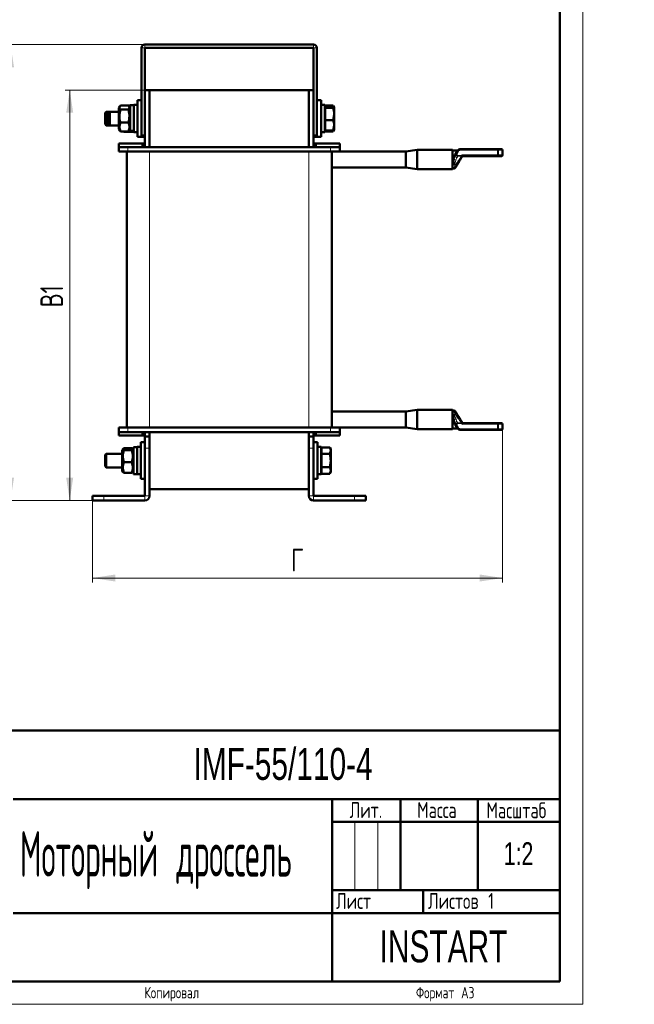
# Model space of a CAD drawing. Header units: millimetres. Extents: x 0 to 308, y 0 to 420.
# Tile 4 of 5: x 173 to 308, y 0 to 216. Entities that reach past the tile are written whole.
import ezdxf

# ---------------------------------------------------------------- set-up
doc = ezdxf.new("R2010")
doc.units = ezdxf.units.MM
doc.layers.add('ОСЕВЫЕ', color=7, linetype='Continuous')
doc.styles.add('SLDTEXTSTYLE0', font='TXT', dxfattribs={"width": 0.7})
doc.styles.add('SLDTEXTSTYLE1', font='TXT', dxfattribs={"width": 0.7, "bigfont": 'bigfont'})
doc.styles.add('SLDTEXTSTYLE2', font='TXT', dxfattribs={"width": 0.705079, "bigfont": 'bigfont'})
doc.styles.add('SLDTEXTSTYLE6', font='TXT', dxfattribs={"width": 0.463612, "bigfont": 'bigfont'})
doc.styles.add('SLDTEXTSTYLE7', font='TXT', dxfattribs={"width": 0.300199})
doc.dimstyles.new('SLDDIMSTYLE0', dxfattribs={"dimtxt": 5, "dimasz": 5, "dimexe": 0, "dimexo": 0.0625, "dimgap": 1.25, "dimtad": 2, "dimdec": 1, "dimlfac": 2, "dimrnd": 1e-09, "dimzin": 12, "dimdsep": 46, "dimtxsty": 'SLDTEXTSTYLE0', "dimsah": 1, "dimcen": 0.09, "dimadec": 0, "dimazin": 3, "dimtfac": 1, "dimtdec": 3, "dimtofl": 0, "dimtmove": 0, "dimatfit": 3, "dimfxl": 1, "dimfrac": 2, "dimtolj": 1, "dimtzin": 12, "dimarcsym": 0})

# ---------------------------------------------------------------- blocks, each defined once
blk = doc.blocks.new('_D_1')
at = {"color": 7, "linetype": 'Continuous', "lineweight": 0}
for p, q in [((200.9, 210.47), (170.41, 210.47)), ((171.41, 110.47), (171.41, 210.47)), ((189.4, 110.47), (170.41, 110.47))]:
    blk.add_line(p, q, dxfattribs=at)
at = {"color": 7, "linetype": 'Continuous', "lineweight": 18}
for points in [[(171.41, 210.47), (170.64, 205.47), (172.18, 205.47)], [(171.41, 110.47), (172.18, 115.47), (170.64, 115.47)]]:
    blk.add_solid(points, dxfattribs=at)
at = {"color": 7, "linetype": 'Continuous', "lineweight": 18, "insert": (164.97, 158.87), "char_height": 5, "attachment_point": 1, "rotation": 90, "style": 'SLDTEXTSTYLE1'}
blk.add_mtext('В', dxfattribs=at)
blk = doc.blocks.new('_D_2')
at = {"color": 7, "linetype": 'Continuous', "lineweight": 0}
for p, q in [((201.9, 200.47), (183.41, 200.47)), ((184.41, 110.47), (184.41, 200.47)), ((189.4, 110.47), (183.41, 110.47))]:
    blk.add_line(p, q, dxfattribs=at)
at = {"color": 7, "linetype": 'Continuous', "lineweight": 18}
for points in [[(184.41, 200.47), (183.64, 195.47), (185.18, 195.47)], [(184.41, 110.47), (185.18, 115.47), (183.64, 115.47)]]:
    blk.add_solid(points, dxfattribs=at)
at = {"color": 7, "linetype": 'Continuous', "lineweight": 18, "insert": (177.97, 152.81), "char_height": 5, "attachment_point": 1, "rotation": 90, "style": 'SLDTEXTSTYLE1'}
blk.add_mtext('В1', dxfattribs=at)
blk = doc.blocks.new('_D_3')
at = {"color": 7, "linetype": 'Continuous', "lineweight": 0}
for p, q in [((279.41, 126.18), (279.41, 92.47)), ((189.41, 110.46), (189.41, 92.47)), ((189.41, 93.47), (279.41, 93.47))]:
    blk.add_line(p, q, dxfattribs=at)
at = {"color": 7, "linetype": 'Continuous', "lineweight": 18}
for points in [[(189.41, 93.47), (194.41, 92.7), (194.41, 94.24)], [(279.41, 93.47), (274.41, 94.24), (274.41, 92.7)]]:
    blk.add_solid(points, dxfattribs=at)
at = {"color": 7, "linetype": 'Continuous', "lineweight": 18, "insert": (232.99, 99.92), "char_height": 5, "attachment_point": 1, "style": 'SLDTEXTSTYLE1'}
blk.add_mtext('Г', dxfattribs=at)

msp = doc.modelspace()

# ---------------------------------------------------------------- linework, layer by layer
at = {"color": 7, "linetype": 'Continuous', "lineweight": 50}
for p, q in [((292, 5), (292, 415)), ((200.161, 190.472), (200.161, 209.722)), ((200.911, 210.472), (237.911, 210.472)), ((200.911, 200.472), (200.911, 209.722)), ((200.911, 209.722), (237.911, 209.722)), ((237.911, 209.722), (237.911, 200.472)), ((238.661, 209.722), (238.661, 190.472)), ((200.911, 200.472), (201.911, 200.472)), ((200.911, 200.472), (200.911, 188.722)), ((201.911, 200.472), (236.911, 200.472)), ((201.911, 200.472), (201.911, 187.972)), ((236.911, 200.472), (236.911, 187.972)), ((236.911, 200.472), (237.911, 200.472)), ((237.911, 200.472), (237.911, 188.722)), ((195.386, 196.863), (195.161, 196.472)), ((195.161, 191.972), (195.161, 196.472)), ((197.293, 197.04), (195.528, 197.04)), ((196.257, 197.071), (196.239, 197.04)), ((197.661, 197.108), (196.278, 197.108)), ((197.661, 196.472), (197.431, 196.869)), ((198.461, 197.172), (197.661, 197.172)), ((197.661, 191.47), (197.661, 197.172)), ((199.261, 197.222), (198.461, 197.222)), ((198.461, 191.402), (198.461, 197.222)), ((200.161, 198.222), (199.261, 198.222)), ((199.261, 190.462), (199.261, 198.222)), ((239.561, 198.222), (238.661, 198.222)), ((239.561, 190.222), (239.561, 198.222)), ((240.361, 197.222), (239.561, 197.222)), ((240.361, 191.222), (240.361, 197.222)), ((241.462, 197.07), (240.361, 197.07)), ((242.212, 197.103), (240.436, 197.103)), ((240.436, 197.103), (240.436, 197.07)), ((242.212, 196.876), (240.436, 196.876)), ((240.436, 196.876), (240.436, 196.531)), ((240.436, 196.531), (240.436, 193.876)), ((242.212, 196.531), (240.436, 196.531)), ((241.545, 196.895), (241.462, 197.07)), ((241.596, 196.876), (241.576, 196.912)), ((242.299, 196.814), (242.212, 197.103)), ((242.212, 197.103), (242.247, 197.002)), ((242.212, 196.531), (242.436, 196.704)), ((242.436, 196.722), (242.269, 197.011)), ((242.436, 195.204), (242.436, 196.704)), ((192.436, 195.722), (192.186, 195.472)), ((192.186, 192.972), (192.186, 195.472)), ((193.186, 195.722), (192.436, 195.722)), ((192.436, 195.722), (192.436, 192.722)), ((193.186, 195.722), (192.936, 195.472)), ((192.936, 192.972), (192.936, 195.472)), ((195.161, 195.722), (193.186, 195.722)), ((193.186, 195.722), (193.186, 192.722)), ((197.293, 196.172), (195.528, 196.172)), ((240.436, 196.409), (240.361, 196.334)), ((242.212, 193.876), (242.436, 195.204)), ((242.436, 192.722), (242.436, 195.204)), ((192.186, 192.972), (192.436, 192.722)), ((192.436, 192.722), (193.186, 192.722)), ((192.936, 192.972), (193.186, 192.722)), ((193.186, 192.722), (195.161, 192.722)), ((197.293, 193.353), (195.528, 193.353)), ((242.212, 193.876), (240.436, 193.876)), ((240.436, 193.876), (240.436, 191.567)), ((242.212, 191.567), (242.436, 192.722)), ((242.436, 192.722), (242.436, 191.722)), ((195.161, 191.972), (195.386, 191.581)), ((195.42, 191.6), (195.528, 191.403)), ((197.293, 191.403), (195.528, 191.403)), ((196.239, 191.403), (196.257, 191.372)), ((197.661, 191.336), (196.278, 191.336)), ((197.293, 191.403), (197.387, 191.6)), ((197.431, 191.574), (197.661, 191.972)), ((197.661, 191.296), (197.661, 191.47)), ((197.661, 191.272), (197.661, 191.296)), ((197.661, 191.272), (198.461, 191.272)), ((198.461, 191.222), (198.461, 191.402)), ((198.461, 191.222), (199.261, 191.222)), ((199.261, 190.222), (199.261, 190.462)), ((199.261, 190.222), (200.161, 190.222)), ((200.161, 190.472), (200.911, 190.472)), ((200.161, 190.222), (200.161, 190.462)), ((200.161, 190.222), (200.911, 190.222)), ((238.661, 190.472), (237.911, 190.472)), ((237.911, 190.222), (238.661, 190.222)), ((238.661, 190.222), (238.661, 190.472)), ((238.661, 190.222), (239.561, 190.222)), ((239.561, 191.222), (240.361, 191.222)), ((240.361, 192.109), (240.436, 192.034)), ((241.462, 191.373), (240.361, 191.373)), ((242.212, 191.567), (240.436, 191.567)), ((240.436, 191.373), (240.436, 191.341)), ((242.212, 191.341), (240.436, 191.341)), ((241.462, 191.373), (241.51, 191.567)), ((241.545, 191.549), (241.462, 191.373)), ((241.576, 191.531), (241.596, 191.567)), ((242.212, 191.341), (242.318, 191.643)), ((242.269, 191.432), (242.436, 191.722)), ((195.161, 188.722), (195.161, 187.972)), ((195.161, 188.722), (200.411, 188.722)), ((195.161, 186.972), (195.161, 187.972)), ((195.161, 187.972), (197.161, 187.972)), ((197.161, 187.972), (200.411, 187.972)), ((200.411, 188.722), (200.911, 188.722)), ((200.411, 187.972), (200.411, 188.722)), ((200.911, 187.972), (200.411, 187.972)), ((200.911, 188.722), (200.911, 187.972)), ((200.911, 187.972), (237.911, 187.972)), ((237.911, 188.722), (238.411, 188.722)), ((237.911, 187.972), (237.911, 188.722)), ((238.411, 187.972), (237.911, 187.972)), ((238.411, 188.722), (238.411, 187.972)), ((238.411, 188.722), (243.661, 188.722)), ((238.411, 187.972), (241.661, 187.972)), ((241.661, 187.972), (243.661, 187.972)), ((243.661, 188.722), (243.661, 187.972)), ((243.661, 187.972), (243.661, 186.972)), ((197.161, 186.972), (195.161, 186.972)), ((196.911, 126.472), (196.911, 186.972)), ((197.161, 186.972), (241.661, 186.972)), ((243.661, 186.972), (241.661, 186.972)), ((241.911, 186.972), (241.911, 126.472)), ((258.161, 186.972), (243.661, 186.972)), ((260.661, 187.347), (258.161, 186.972)), ((258.161, 184.265), (258.161, 186.972)), ((268.411, 187.347), (260.661, 187.347)), ((260.661, 187.347), (260.661, 184.06)), ((268.411, 187.347), (268.411, 184.06)), ((269.577, 187.197), (268.411, 187.197)), ((268.959, 186.173), (269.318, 186.768)), ((269.318, 186.768), (269.615, 187.26)), ((270.043, 187.502), (278.284, 187.502)), ((270.608, 186.002), (270.466, 186.252)), ((270.608, 186.002), (270.58, 185.957)), ((278.284, 186.002), (270.608, 186.002)), ((278.284, 187.502), (279.161, 187.502)), ((279.161, 186.002), (278.284, 186.002)), ((279.411, 186.252), (279.411, 187.252)), ((258.161, 183.472), (258.161, 184.265)), ((260.661, 184.06), (260.661, 183.097)), ((268.411, 184.06), (268.411, 183.097)), ((268.729, 184.065), (268.683, 184.243)), ((241.911, 183.472), (258.161, 183.472)), ((258.161, 183.472), (260.661, 183.097)), ((260.661, 183.097), (268.411, 183.097)), ((268.411, 183.247), (268.663, 183.247)), ((258.161, 129.972), (241.911, 129.972)), ((260.661, 130.347), (258.161, 129.972)), ((258.161, 126.472), (258.161, 129.972)), ((268.411, 130.347), (260.661, 130.347)), ((260.661, 130.347), (260.661, 126.097)), ((268.411, 130.347), (268.411, 126.097)), ((268.663, 130.197), (268.411, 130.197)), ((268.683, 129.201), (268.729, 129.378)), ((270.466, 127.192), (270.608, 127.442)), ((270.58, 127.487), (270.608, 127.442)), ((270.608, 127.442), (278.284, 127.442)), ((278.284, 127.442), (279.161, 127.442)), ((195.161, 125.472), (195.161, 126.472)), ((195.161, 126.472), (197.161, 126.472)), ((197.161, 125.472), (195.161, 125.472)), ((195.161, 124.722), (195.161, 125.472)), ((241.661, 126.472), (197.161, 126.472)), ((200.411, 125.472), (197.161, 125.472)), ((200.411, 125.472), (200.911, 125.472)), ((200.411, 124.722), (200.411, 125.472)), ((237.911, 125.472), (200.911, 125.472)), ((200.911, 125.472), (200.911, 124.722)), ((201.911, 125.472), (201.911, 124.137)), ((236.911, 125.472), (236.911, 124.137)), ((237.911, 125.472), (238.411, 125.472)), ((237.911, 124.722), (237.911, 125.472)), ((241.661, 125.472), (238.411, 125.472)), ((238.411, 125.472), (238.411, 124.722)), ((241.661, 126.472), (243.661, 126.472)), ((243.661, 125.472), (241.661, 125.472)), ((243.661, 126.472), (258.161, 126.472)), ((243.661, 126.472), (243.661, 125.472)), ((243.661, 124.722), (243.661, 125.472)), ((258.161, 126.472), (260.661, 126.097)), ((260.661, 126.097), (268.411, 126.097)), ((268.411, 126.247), (269.577, 126.247)), ((269.318, 126.676), (268.959, 127.271)), ((269.615, 126.183), (269.318, 126.676)), ((278.284, 125.942), (270.043, 125.942)), ((279.161, 125.942), (278.284, 125.942)), ((279.411, 126.192), (279.411, 127.192)), ((200.411, 124.722), (195.161, 124.722)), ((200.911, 123.222), (200.011, 123.222)), ((200.011, 115.222), (200.011, 123.222)), ((200.911, 124.722), (200.411, 124.722)), ((200.911, 121.972), (200.911, 124.472)), ((200.911, 124.472), (201.911, 124.472)), ((201.911, 124.137), (201.911, 121.972)), ((236.911, 124.472), (237.911, 124.472)), ((236.911, 121.972), (236.911, 124.137)), ((238.411, 124.722), (237.911, 124.722)), ((237.911, 124.472), (237.911, 121.972)), ((238.811, 123.222), (237.911, 123.222)), ((243.661, 124.722), (238.411, 124.722)), ((238.811, 115.222), (238.811, 123.222)), ((196.074, 121.754), (195.911, 121.472)), ((195.911, 116.972), (195.911, 121.472)), ((198.043, 121.908), (196.278, 121.908)), ((198.043, 121.888), (196.278, 121.888)), ((198.043, 121.513), (196.278, 121.513)), ((198.411, 121.472), (198.242, 121.765)), ((199.211, 122.172), (198.411, 122.172)), ((198.411, 116.272), (198.411, 122.172)), ((200.011, 122.222), (199.211, 122.222)), ((199.211, 116.222), (199.211, 122.222)), ((200.911, 121.972), (200.911, 111.472)), ((201.911, 121.972), (201.911, 111.472)), ((236.911, 111.472), (236.911, 121.972)), ((237.911, 111.472), (237.911, 121.972)), ((239.611, 122.222), (238.811, 122.222)), ((239.611, 116.222), (239.611, 122.222)), ((239.686, 121.409), (239.611, 121.334)), ((241.462, 122.109), (239.686, 122.109)), ((239.686, 122.109), (239.686, 120.665)), ((241.686, 121.722), (241.462, 122.109)), ((241.462, 120.665), (241.686, 121.387)), ((241.686, 121.387), (241.686, 121.722)), ((241.686, 119.222), (241.686, 121.387)), ((192.436, 120.722), (192.186, 120.472)), ((192.186, 117.972), (192.186, 120.472)), ((195.911, 120.722), (192.436, 120.722)), ((192.436, 120.722), (192.436, 117.722)), ((198.043, 118.846), (196.278, 118.846)), ((239.686, 120.665), (239.686, 117.778)), ((241.462, 120.665), (239.686, 120.665)), ((241.462, 117.778), (241.686, 119.222)), ((241.686, 117.057), (241.686, 119.222)), ((192.186, 117.972), (192.436, 117.722)), ((192.436, 117.722), (195.911, 117.722)), ((195.911, 116.972), (196.074, 116.689)), ((196.074, 116.689), (196.084, 116.671)), ((196.093, 116.701), (196.278, 116.555)), ((198.043, 116.555), (198.204, 116.701)), ((198.242, 116.679), (198.411, 116.972)), ((239.611, 117.109), (239.686, 117.034)), ((241.462, 117.778), (239.686, 117.778)), ((239.686, 117.778), (239.686, 116.335)), ((241.462, 116.335), (241.686, 117.057)), ((241.462, 116.335), (241.686, 116.722)), ((241.686, 116.722), (241.686, 117.057)), ((198.043, 116.555), (196.278, 116.555)), ((198.043, 116.536), (196.278, 116.536)), ((198.411, 116.272), (199.211, 116.272)), ((199.211, 116.222), (200.011, 116.222)), ((200.011, 115.222), (200.911, 115.222)), ((237.911, 115.222), (238.811, 115.222)), ((238.811, 116.222), (239.611, 116.222)), ((241.462, 116.335), (239.686, 116.335)), ((201.911, 112.972), (236.911, 112.972)), ((189.411, 110.472), (189.411, 111.472)), ((189.411, 111.472), (191.911, 111.472)), ((191.911, 110.472), (189.411, 110.472)), ((200.911, 111.472), (191.911, 111.472)), ((200.911, 110.472), (191.911, 110.472)), ((246.911, 111.472), (237.911, 111.472)), ((246.911, 110.472), (237.911, 110.472)), ((246.911, 111.472), (249.411, 111.472)), ((249.411, 110.472), (246.911, 110.472)), ((249.411, 111.472), (249.411, 110.472)), ((107, 60), (292, 60)), ((172, 45), (292, 45)), ((242, 45), (242, 5)), ((257, 45), (257, 25)), ((274, 45), (274, 25)), ((242, 40), (292, 40)), ((242, 25), (292, 25)), ((262, 25), (262, 20)), ((172, 20), (292, 20)), ((20, 5), (292, 5))]:
    msp.add_line(p, q, dxfattribs=at)
at = {"color": 8, "linetype": 'Continuous', "lineweight": 18}
for p, q in [((200.161, 209.722), (200.911, 209.722)), ((200.911, 210.472), (200.911, 209.722)), ((237.911, 210.472), (237.911, 209.722)), ((238.661, 209.722), (237.911, 209.722)), ((197.161, 187.972), (197.161, 186.972)), ((241.661, 186.972), (241.661, 187.972)), ((201.911, 186.972), (201.911, 126.472)), ((236.911, 126.472), (236.911, 186.972)), ((269.318, 186.768), (269.532, 186.639)), ((269.577, 185.936), (269.387, 185.622)), ((269.829, 187.131), (269.532, 186.639)), ((269.577, 186.083), (270.364, 186.083)), ((269.577, 185.936), (269.577, 186.083)), ((270.362, 185.936), (269.577, 185.936)), ((269.615, 187.26), (269.829, 187.131)), ((270.043, 187.502), (270.043, 187.252)), ((278.284, 187.252), (270.043, 187.252)), ((270.364, 186.083), (270.466, 186.252)), ((270.466, 186.252), (278.284, 186.252)), ((278.284, 187.252), (278.284, 187.502)), ((278.284, 186.252), (278.284, 187.252)), ((278.284, 187.252), (278.488, 187.252)), ((278.284, 186.002), (278.284, 186.252)), ((278.284, 186.252), (278.488, 186.252)), ((278.488, 187.252), (278.488, 186.252)), ((279.411, 187.252), (278.488, 187.252)), ((278.488, 186.252), (279.411, 186.252)), ((269.032, 184.065), (268.729, 184.065)), ((269.032, 129.378), (268.729, 129.378)), ((269.387, 127.822), (269.577, 127.507)), ((269.577, 127.361), (269.577, 127.507)), ((269.577, 127.507), (270.362, 127.507)), ((278.284, 127.192), (278.284, 127.442)), ((197.161, 126.472), (197.161, 125.472)), ((241.661, 125.472), (241.661, 126.472)), ((269.532, 126.805), (269.318, 126.676)), ((269.532, 126.805), (269.829, 126.313)), ((270.364, 127.361), (269.577, 127.361)), ((269.829, 126.313), (269.615, 126.183)), ((270.043, 126.192), (278.284, 126.192)), ((270.043, 126.192), (270.043, 125.942)), ((270.466, 127.192), (270.364, 127.361)), ((278.284, 127.192), (270.466, 127.192)), ((278.284, 126.192), (278.284, 127.192)), ((278.488, 127.192), (278.284, 127.192)), ((278.284, 125.942), (278.284, 126.192)), ((278.488, 126.192), (278.284, 126.192)), ((278.488, 127.192), (278.488, 126.192)), ((279.411, 127.192), (278.488, 127.192)), ((278.488, 126.192), (279.411, 126.192)), ((201.911, 121.972), (200.911, 121.972)), ((237.911, 121.972), (236.911, 121.972)), ((191.911, 111.472), (191.911, 110.472)), ((200.911, 110.472), (200.911, 111.472)), ((201.911, 111.472), (200.911, 111.472)), ((236.911, 111.472), (237.911, 111.472)), ((237.911, 110.472), (237.911, 111.472)), ((246.911, 110.472), (246.911, 111.472))]:
    msp.add_line(p, q, dxfattribs=at)
at = {"color": 7, "linetype": 'Continuous', "lineweight": 18}
for p, q in [((247, 40), (247, 25)), ((252, 40), (252, 25))]:
    msp.add_line(p, q, dxfattribs=at)
at = {"color": 8, "linetype": 'Continuous', "lineweight": 18, "flags": 128}
for points in [[(269.387, 185.622), (269.283, 185.671), (269.184, 185.734), (269.096, 185.807), (269.025, 185.885), (268.973, 185.965), (268.944, 186.043), (268.939, 186.113), (268.959, 186.173)], [(269.169, 185.11), (269.064, 185.135), (268.965, 185.173), (268.874, 185.221), (268.798, 185.278), (268.739, 185.34), (268.699, 185.406), (268.681, 185.471), (268.686, 185.533)], [(268.686, 127.911), (268.681, 127.973), (268.699, 128.038), (268.739, 128.103), (268.798, 128.166), (268.874, 128.222), (268.965, 128.271), (269.064, 128.308), (269.169, 128.334)], [(268.959, 127.271), (268.939, 127.33), (268.944, 127.401), (268.973, 127.478), (269.025, 127.558), (269.096, 127.637), (269.184, 127.71), (269.283, 127.772), (269.387, 127.822)]]:
    msp.add_lwpolyline(points, dxfattribs=at)
at = {"color": 7, "linetype": 'Continuous', "lineweight": 50}
for centre, radius, start, end in [((200.911, 209.722), 0.75, 90, 180), ((237.911, 209.722), 0.75, 0, 90), ((271.1, 184.881), 2.5, 148.9, 164.89195), ((270.043, 187.002), 0.5, 90, 148.9), ((279.161, 187.252), 0.25, 0, 90), ((279.161, 186.252), 0.25, 270, 360), ((271.1, 128.562), 2.5, 195.10805, 211.1), ((279.161, 127.192), 0.25, 0, 90), ((270.043, 126.442), 0.5, 211.1, 270), ((279.161, 126.192), 0.25, 270, 0), ((200.911, 111.472), 1, 270, 0), ((237.911, 111.472), 1, 180, 270)]:
    msp.add_arc(centre, radius, start, end, dxfattribs=at)
at = {"color": 8, "linetype": 'Continuous', "lineweight": 18}
for centre, radius, start, end in [((270.043, 187.002), 0.25, 90, 148.9), ((278.258, 187.273), 0.23, 354.78526, 83.59993), ((278.258, 186.231), 0.23, 276.40007, 5.21474), ((268.983, 185.069), 0.879, 250.01309, 256.92684), ((271.1, 184.589), 2, 148.9, 164.89195), ((268.983, 128.375), 0.879, 103.07316, 109.98691), ((271.1, 128.855), 2, 195.10805, 211.1), ((278.258, 127.213), 0.23, 354.78526, 83.59993), ((270.043, 126.442), 0.25, 211.1, 270), ((278.258, 126.171), 0.23, 276.40007, 5.21474)]:
    msp.add_arc(centre, radius, start, end, dxfattribs=at)
at = {"color": 7, "linetype": 'Continuous', "lineweight": 50}
for centre, start_param, end_param in [((197.499, 194.222), 4.6851361, 4.7841187), ((199.422, 194.222), 4.4460979, 4.5462703)]:
    msp.add_ellipse(centre, major_axis=(8.096, 1.137), ratio=0.3362083, start_param=start_param, end_param=end_param, dxfattribs=at)
at = {"color": 8, "linetype": 'Continuous', "lineweight": 18}
for centre, major_axis, ratio, start_param, end_param in [((269.746, 186.51), (0.313, 0.52), 0.8240901, 1.5707963, 3.4488941), ((269.746, 186.51), (0.245, 0.407), 0.5260848, 1.5707963, 3.4488941), ((269.746, 126.934), (-0.313, 0.52), 0.8240901, 5.9758838, 7.8539816), ((269.746, 126.934), (-0.245, 0.407), 0.5260848, 5.9758838, 7.8539816)]:
    msp.add_ellipse(centre, major_axis=major_axis, ratio=ratio, start_param=start_param, end_param=end_param, dxfattribs=at)
at = {"color": 7, "linetype": 'Continuous', "lineweight": 50}
for points, knots in [([(195.528, 196.172), (195.412, 196.327), (195.194, 196.617), (195.422, 196.906), (195.528, 197.04)], [0, 0, 0, 0, 0.5347163, 1, 1, 1, 1]), ([(197.293, 197.04), (197.41, 196.885), (197.628, 196.595), (197.399, 196.306), (197.293, 196.172)], [0, 0, 0, 0, 0.5347163, 1, 1, 1, 1]), ([(242.436, 196.704), (242.435, 196.708), (242.432, 196.766), (242.318, 196.823), (242.212, 196.876)], [0, 0, 0, 0, 0.0702006, 1, 1, 1, 1]), ([(242.436, 195.204), (242.435, 195.235), (242.432, 195.684), (242.318, 196.123), (242.212, 196.531)], [0, 0, 0, 0, 0.0702006, 1, 1, 1, 1]), ([(195.528, 193.353), (195.412, 193.857), (195.194, 194.799), (195.422, 195.736), (195.528, 196.172)], [0, 0, 0, 0, 0.5347163, 1, 1, 1, 1]), ([(197.293, 196.172), (197.41, 195.668), (197.628, 194.727), (197.399, 193.789), (197.293, 193.353)], [0, 0, 0, 0, 0.5347163, 1, 1, 1, 1]), ([(195.528, 191.403), (195.416, 191.733), (195.193, 192.383), (195.418, 193.033), (195.528, 193.353)], [0, 0, 0, 0, 0.5063329, 1, 1, 1, 1]), ([(197.293, 193.353), (197.406, 193.024), (197.628, 192.374), (197.404, 191.724), (197.293, 191.403)], [0, 0, 0, 0, 0.5063329, 1, 1, 1, 1]), ([(242.436, 192.722), (242.436, 192.728), (242.435, 193.118), (242.323, 193.501), (242.212, 193.876)], [0, 0, 0, 0, 0.0172028, 1, 1, 1, 1]), ([(242.436, 191.74), (242.435, 191.736), (242.432, 191.677), (242.318, 191.62), (242.212, 191.567)], [0, 0, 0, 0, 0.0702006, 1, 1, 1, 1]), ([(270.58, 185.957), (270.373, 185.613), (270.003, 185), (269.626, 184.375), (269.46, 184.1)], [0, 0, 0, 0, 0.5602963, 1, 1, 1, 1]), ([(268.683, 184.243), (268.649, 184.407), (268.581, 184.736), (268.606, 185.198), (268.667, 185.454), (268.686, 185.533)], [0, 0, 0, 0, 0.4087757, 0.8188515, 1, 1, 1, 1]), ([(269.46, 184.1), (269.407, 184.011), (269.301, 183.836), (269.184, 183.642), (269.106, 183.513), (269.096, 183.497), (269.092, 183.488)], [0, 0, 0, 0, 0.2620228, 0.5147637, 0.7596396, 1, 1, 1, 1]), ([(268.663, 183.247), (268.706, 183.25), (268.791, 183.256), (268.912, 183.307), (269.017, 183.384), (269.067, 183.454), (269.092, 183.488)], [0, 0, 0, 0, 0.2458261, 0.5, 0.7541739, 1, 1, 1, 1]), ([(269.092, 129.955), (269.067, 129.99), (269.017, 130.06), (268.912, 130.137), (268.791, 130.187), (268.706, 130.194), (268.663, 130.197)], [0, 0, 0, 0, 0.2458261, 0.5, 0.7541739, 1, 1, 1, 1]), ([(269.092, 129.955), (269.096, 129.947), (269.106, 129.931), (269.184, 129.802), (269.301, 129.608), (269.407, 129.433), (269.46, 129.344)], [0, 0, 0, 0, 0.2403604, 0.4852363, 0.7379772, 1, 1, 1, 1]), ([(268.686, 127.911), (268.653, 128.067), (268.583, 128.4), (268.603, 128.853), (268.661, 129.106), (268.683, 129.201)], [0, 0, 0, 0, 0.3548183, 0.7574119, 1, 1, 1, 1]), ([(269.46, 129.344), (269.67, 128.996), (270.044, 128.376), (270.417, 127.758), (270.58, 127.487)], [0, 0, 0, 0, 0.5599255, 1, 1, 1, 1]), ([(196.278, 121.513), (196.162, 121.58), (195.944, 121.705), (196.172, 121.83), (196.278, 121.888)], [0, 0, 0, 0, 0.5347163, 1, 1, 1, 1]), ([(196.278, 118.846), (196.166, 119.296), (195.943, 120.186), (196.168, 121.074), (196.278, 121.513)], [0, 0, 0, 0, 0.5063329, 1, 1, 1, 1]), ([(198.043, 121.888), (198.16, 121.821), (198.378, 121.696), (198.149, 121.571), (198.043, 121.513)], [0, 0, 0, 0, 0.5347163, 1, 1, 1, 1]), ([(198.043, 121.513), (198.156, 121.062), (198.378, 120.173), (198.154, 119.285), (198.043, 118.846)], [0, 0, 0, 0, 0.5063329, 1, 1, 1, 1]), ([(241.686, 121.387), (241.685, 121.404), (241.682, 121.648), (241.568, 121.886), (241.462, 122.109)], [0, 0, 0, 0, 0.0702006, 1, 1, 1, 1]), ([(196.278, 116.555), (196.162, 116.965), (195.944, 117.73), (196.172, 118.492), (196.278, 118.846)], [0, 0, 0, 0, 0.5347163, 1, 1, 1, 1]), ([(198.043, 118.846), (198.16, 118.437), (198.378, 117.671), (198.149, 116.91), (198.043, 116.555)], [0, 0, 0, 0, 0.5347163, 1, 1, 1, 1]), ([(241.686, 119.222), (241.686, 119.23), (241.685, 119.717), (241.573, 120.195), (241.462, 120.665)], [0, 0, 0, 0, 0.01720285, 1, 1, 1, 1]), ([(241.686, 117.057), (241.685, 117.074), (241.682, 117.318), (241.568, 117.556), (241.462, 117.778)], [0, 0, 0, 0, 0.07020058, 1, 1, 1, 1])]:
    msp.add_open_spline(points, degree=3, knots=knots, dxfattribs=at)
at = {"color": 8, "linetype": 'Continuous', "lineweight": 18}
for points, knots in [([(269.032, 184.065), (269.279, 184.415), (269.72, 185.04), (270.166, 185.662), (270.362, 185.936)], [0, 0, 0, 0, 0.5599207, 1, 1, 1, 1]), ([(270.58, 185.957), (270.571, 185.945), (270.551, 185.923), (270.498, 185.909), (270.434, 185.912), (270.386, 185.928), (270.362, 185.936)], [0, 0, 0, 0, 0.2494858, 0.4999879, 0.7505032, 1, 1, 1, 1]), ([(270.58, 185.957), (270.578, 185.958), (270.574, 185.961), (270.542, 185.979), (270.502, 186.002), (270.463, 186.025), (270.416, 186.053), (270.382, 186.072), (270.364, 186.083)], [0, 0, 0, 0, 0.1986059, 0.430992, 0.5604664, 0.6984632, 0.8449765, 1, 1, 1, 1]), ([(268.663, 183.247), (268.668, 183.257), (268.678, 183.279), (268.754, 183.448), (268.87, 183.706), (268.977, 183.942), (269.032, 184.065)], [0, 0, 0, 0, 0.2421321, 0.4915358, 0.7344753, 1, 1, 1, 1]), ([(268.784, 184.213), (268.772, 184.179), (268.755, 184.131), (268.736, 184.082), (268.73, 184.067), (268.729, 184.065)], [0, 0, 0, 0, 0.67629369, 0.97053341, 1, 1, 1, 1]), ([(269.169, 185.11), (269.156, 185.071), (269.058, 184.765), (268.912, 184.47), (268.784, 184.213)], [0, 0, 0, 0, 0.1257382, 1, 1, 1, 1]), ([(269.46, 184.1), (269.442, 184.079), (269.406, 184.036), (269.302, 184.011), (269.173, 184.018), (269.078, 184.05), (269.032, 184.065)], [0, 0, 0, 0, 0.2436588, 0.5, 0.7563412, 1, 1, 1, 1]), ([(269.032, 129.378), (268.977, 129.502), (268.87, 129.738), (268.754, 129.995), (268.678, 130.165), (268.668, 130.186), (268.663, 130.197)], [0, 0, 0, 0, 0.26551753, 0.50846415, 0.75785579, 1, 1, 1, 1]), ([(268.729, 129.378), (268.73, 129.377), (268.736, 129.361), (268.755, 129.312), (268.772, 129.264), (268.784, 129.231)], [0, 0, 0, 0, 0.0294666, 0.3237063, 1, 1, 1, 1]), ([(268.784, 129.231), (268.877, 129.022), (269.004, 128.736), (269.139, 128.438), (269.165, 128.346), (269.169, 128.334)], [0, 0, 0, 0, 0.7021517, 0.9587865, 1, 1, 1, 1]), ([(269.46, 129.344), (269.442, 129.365), (269.406, 129.407), (269.302, 129.432), (269.173, 129.426), (269.078, 129.394), (269.032, 129.378)], [0, 0, 0, 0, 0.2436588, 0.5, 0.7563412, 1, 1, 1, 1]), ([(270.362, 127.507), (270.108, 127.854), (269.655, 128.473), (269.222, 129.102), (269.032, 129.378)], [0, 0, 0, 0, 0.5603004, 1, 1, 1, 1]), ([(270.362, 127.507), (270.386, 127.515), (270.434, 127.532), (270.498, 127.534), (270.551, 127.521), (270.571, 127.498), (270.58, 127.487)], [0, 0, 0, 0, 0.2494968, 0.5000121, 0.7505142, 1, 1, 1, 1]), ([(270.364, 127.361), (270.382, 127.371), (270.416, 127.391), (270.463, 127.418), (270.502, 127.441), (270.542, 127.464), (270.574, 127.483), (270.578, 127.486), (270.58, 127.487)], [0, 0, 0, 0, 0.1550235, 0.3015368, 0.4395336, 0.569008, 0.8013941, 1, 1, 1, 1])]:
    msp.add_open_spline(points, degree=3, knots=knots, dxfattribs=at)
for points in [[(270.362, 185.936), (270.362, 185.959), (270.363, 186.004), (270.364, 186.056), (270.364, 186.083)], [(270.364, 127.361), (270.364, 127.387), (270.363, 127.44), (270.362, 127.485), (270.362, 127.507)]]:
    msp.add_open_spline(points, degree=3, dxfattribs=at)
at = {"layer": 'ОСЕВЫЕ', "lineweight": 18}
for p in [(297, 420), (0, 0)]:
    msp.add_line(p, (297, 0), dxfattribs=at)

# ---------------------------------------------------------------- texts
at = {"color": 7, "linetype": 'Continuous', "lineweight": 0}
for s, insert, char_height, attachment_point, style in [('IMF-55/110-4', (231.231, 56.214), 7, 2, 'SLDTEXTSTYLE0'), ('Лит.', (249.409, 44.349), 3.5, 2, 'SLDTEXTSTYLE1'), ('Масса', (264.993, 44.349), 3.5, 2, 'SLDTEXTSTYLE1'), ('Масштаб', (282.429, 44.293), 3.5, 2, 'SLDTEXTSTYLE2'), ('Моторный дроссель', (173.474, 37.984), 10, 1, 'SLDTEXTSTYLE6'), ('1:2', (282.904, 35.542), 5, 2, 'SLDTEXTSTYLE0'), ('14.07.2025', (162.981, 34.219), 3.5, 1, 'SLDTEXTSTYLE7'), ('Лист', (242.862, 24.416), 3.5, 1, 'SLDTEXTSTYLE1'), ('Листов 1', (263.037, 24.416), 3.5, 1, 'SLDTEXTSTYLE1'), ('INSTART', (266.435, 16.2), 7, 2, 'SLDTEXTSTYLE0'), ('Копировал', (206.804, 3.814), 2.5, 2, 'SLDTEXTSTYLE1'), ('Формат А3', (266.811, 3.814), 2.5, 2, 'SLDTEXTSTYLE1')]:
    msp.add_mtext(s, dxfattribs=dict(at, insert=insert, char_height=char_height, attachment_point=attachment_point, style=style))

# ---------------------------------------------------------------- dimensions: what is measured, and where the dimension line sits
at = {"color": 7, "linetype": 'Continuous', "lineweight": 18}
for base, p2, text, picture, middle in [((171.411, 210.472), (200.911, 210.472), 'В', '_D_1', (171.411, 160.472)), ((184.411, 200.472), (201.911, 200.472), 'В1', '_D_2', (184.411, 155.472))]:
    dim = msp.add_linear_dim(base=base, p1=(189.411, 110.472), p2=p2, angle=90, text=text, dimstyle='SLDDIMSTYLE0', dxfattribs=at)
    dim.commit()
    dim.dimension.update_dxf_attribs({"geometry": picture, "text_midpoint": middle, "dimtype": 160})
dim = msp.add_linear_dim(base=(279.411, 93.472), p1=(189.411, 110.472), p2=(279.411, 126.192), text='Г', dimstyle='SLDDIMSTYLE0', dxfattribs=at)
dim.commit()
dim.dimension.update_dxf_attribs({"geometry": '_D_3', "text_midpoint": (234.411, 93.472), "dimtype": 160})

doc.saveas('drawing.dxf')
